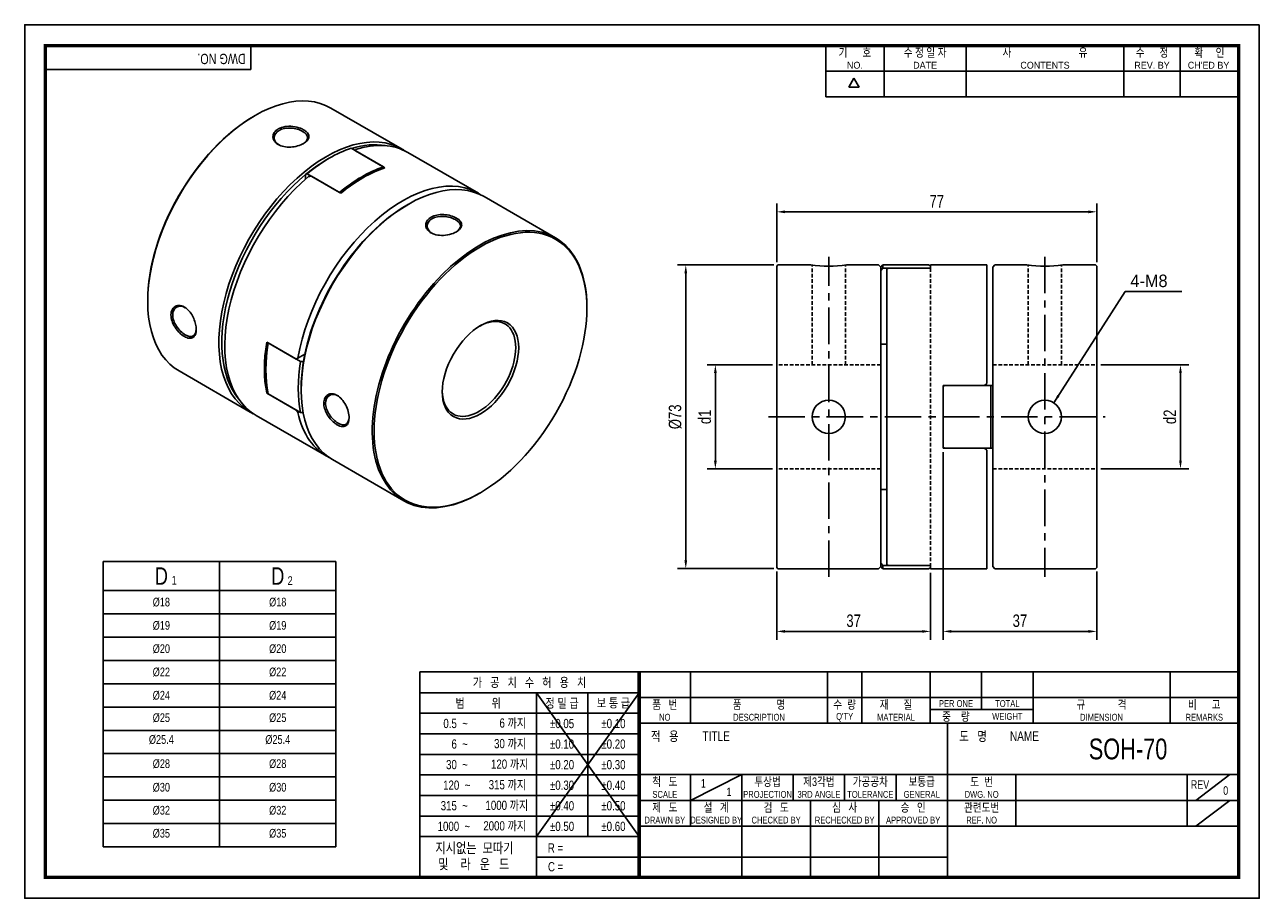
# Model space of a CAD drawing. Header units: millimetres. Extents: x 0 to 297, y 0 to 210.
import ezdxf
from ezdxf.enums import TextEntityAlignment as Align

# ---------------------------------------------------------------- set-up
doc = ezdxf.new("R2010")
doc.units = ezdxf.units.MM
doc.header["$LTSCALE"] = 7
for name, pattern in [('CENTER', [2, 1.25, -0.25, 0.25, -0.25]), ('CENTER2', [1.125, 0.75, -0.125, 0.125, -0.125]), ('DASHED', [0.75, 0.5, -0.25]), ('HIDDEN', [0.375, 0.25, -0.125]), ('HIDDEN2', [0.1875, 0.125, -0.0625]), ('PHANTOM2', [1.25, 0.625, -0.125, 0.125, -0.125, 0.125, -0.125])]:
    doc.linetypes.add(name, pattern=pattern)
doc.layers.get('0').update_dxf_attribs({"linetype": 'CONTINUOUS'})
doc.layers.get('Defpoints').update_dxf_attribs({"linetype": 'CONTINUOUS'})
for name, color, linetype in [('BM', 2, 'CONTINUOUS'), ('C', 1, 'CENTER2'), ('CT', 1, 'CENTER'), ('D', 7, 'CONTINUOUS'), ('DIM', 7, 'CONTINUOUS'), ('H', 3, 'HIDDEN'), ('HD', 4, 'DASHED'), ('P', 4, 'PHANTOM2')]:
    doc.layers.add(name, color=color, linetype=linetype)
doc.styles.get("Standard").update_dxf_attribs({"font": 'Gulim.ttf', "width": 0.8, "height": 3})
doc.dimstyles.new('LIM', dxfattribs={"dimtxt": 2, "dimasz": 2, "dimexe": 2, "dimexo": 1, "dimgap": 1, "dimtad": 1, "dimdec": 3, "dimzin": 9, "dimdsep": 46, "dimtxsty": 'Standard', "dimcen": 3, "dimclrd": 1, "dimclre": 1, "dimadec": 0, "dimazin": 0, "dimtfac": 1, "dimtdec": 3, "dimtmove": 0, "dimatfit": 3, "dimfxl": 0, "dimtolj": 1, "dimtzin": 0, "dimarcsym": 0})

# ---------------------------------------------------------------- blocks, each defined once
blk = doc.blocks.new('*D14')
at = {"layer": 'Defpoints', "color": 0}
for p in [(257.91, 128.24), (278.03, 128.24), (257.91, 103.24)]:
    blk.add_point(p, dxfattribs=at)
at = {"layer": 'DIM', "color": 1, "lineweight": -2}
for p, q in [((258.91, 128.24), (280.03, 128.24)), ((278.03, 105.24), (278.03, 126.24)), ((258.91, 103.24), (280.03, 103.24))]:
    blk.add_line(p, q, dxfattribs=at)
at = {"layer": 'DIM', "color": 1}
for points in [[(277.7, 126.24), (278.37, 126.24), (278.03, 128.24)], [(277.7, 105.24), (278.37, 105.24), (278.03, 103.24)]]:
    blk.add_solid(points, dxfattribs=at)
at = {"layer": 'DIM', "color": 0, "insert": (275.49, 115.74), "char_height": 3, "attachment_point": 5, "rotation": 90}
blk.add_mtext('\\A1;d2', dxfattribs=at)
blk = doc.blocks.new('*D15')
at = {"layer": 'Defpoints', "color": 0}
for p in [(180.91, 128.24), (166.15, 103.24), (180.91, 103.24)]:
    blk.add_point(p, dxfattribs=at)
at = {"layer": 'DIM', "color": 1, "lineweight": -2}
for p, q in [((179.91, 128.24), (164.15, 128.24)), ((166.15, 126.24), (166.15, 105.24)), ((179.91, 103.24), (164.15, 103.24))]:
    blk.add_line(p, q, dxfattribs=at)
at = {"layer": 'DIM', "color": 1}
for points in [[(165.82, 126.24), (166.49, 126.24), (166.15, 128.24)], [(165.82, 105.24), (166.49, 105.24), (166.15, 103.24)]]:
    blk.add_solid(points, dxfattribs=at)
at = {"layer": 'DIM', "color": 0, "insert": (163.61, 115.74), "char_height": 3, "attachment_point": 5, "rotation": 90}
blk.add_mtext('\\A1;d1', dxfattribs=at)
blk = doc.blocks.new('*D16')
at = {"layer": 'Defpoints', "color": 0}
for p in [(181.21, 152.24), (159.03, 79.24), (181.21, 79.24)]:
    blk.add_point(p, dxfattribs=at)
at = {"layer": 'DIM', "color": 1, "lineweight": -2}
for p, q in [((180.21, 152.24), (157.03, 152.24)), ((159.03, 150.24), (159.03, 81.24)), ((180.21, 79.24), (157.03, 79.24))]:
    blk.add_line(p, q, dxfattribs=at)
at = {"layer": 'DIM', "color": 1}
for points in [[(158.7, 150.24), (159.37, 150.24), (159.03, 152.24)], [(158.7, 81.24), (159.37, 81.24), (159.03, 79.24)]]:
    blk.add_solid(points, dxfattribs=at)
at = {"layer": 'DIM', "color": 0, "insert": (156.49, 115.74), "char_height": 3, "attachment_point": 5, "rotation": 90}
blk.add_mtext('\\A1;%%c73', dxfattribs=at)
blk = doc.blocks.new('*D17')
at = {"layer": 'Defpoints', "color": 0}
for p in [(180.91, 79.54), (217.91, 79.24), (217.91, 64.16)]:
    blk.add_point(p, dxfattribs=at)
at = {"layer": 'DIM', "color": 1, "lineweight": -2}
for p, q in [((180.91, 78.54), (180.91, 62.16)), ((217.91, 78.24), (217.91, 62.16)), ((182.91, 64.16), (215.91, 64.16))]:
    blk.add_line(p, q, dxfattribs=at)
at = {"layer": 'DIM', "color": 1}
for points in [[(182.91, 64.49), (182.91, 63.82), (180.91, 64.16)], [(215.91, 64.49), (215.91, 63.82), (217.91, 64.16)]]:
    blk.add_solid(points, dxfattribs=at)
at = {"layer": 'DIM', "color": 0, "insert": (199.41, 66.7), "char_height": 3, "attachment_point": 5}
blk.add_mtext('\\A1;37', dxfattribs=at)
blk = doc.blocks.new('*D18')
at = {"layer": 'Defpoints', "color": 0}
for p in [(220.91, 108.24), (257.91, 79.54), (220.91, 64.16)]:
    blk.add_point(p, dxfattribs=at)
at = {"layer": 'DIM', "color": 1, "lineweight": -2}
for p, q in [((220.91, 107.24), (220.91, 62.16)), ((257.91, 78.54), (257.91, 62.16)), ((255.91, 64.16), (222.91, 64.16))]:
    blk.add_line(p, q, dxfattribs=at)
at = {"layer": 'DIM', "color": 1}
for points in [[(222.91, 64.49), (222.91, 63.82), (220.91, 64.16)], [(255.91, 64.49), (255.91, 63.82), (257.91, 64.16)]]:
    blk.add_solid(points, dxfattribs=at)
at = {"layer": 'DIM', "color": 0, "insert": (239.41, 66.7), "char_height": 3, "attachment_point": 5}
blk.add_mtext('\\A1;37', dxfattribs=at)
blk = doc.blocks.new('*D19')
at = {"layer": 'Defpoints', "color": 0}
for p in [(257.91, 165.02), (180.91, 151.94), (257.91, 151.94)]:
    blk.add_point(p, dxfattribs=at)
at = {"layer": 'DIM', "color": 1, "lineweight": -2}
for p, q in [((180.91, 152.94), (180.91, 167.02)), ((257.91, 152.94), (257.91, 167.02)), ((182.91, 165.02), (255.91, 165.02))]:
    blk.add_line(p, q, dxfattribs=at)
at = {"layer": 'DIM', "color": 1}
for points in [[(182.91, 165.35), (182.91, 164.68), (180.91, 165.02)], [(255.91, 165.35), (255.91, 164.68), (257.91, 165.02)]]:
    blk.add_solid(points, dxfattribs=at)
at = {"layer": 'DIM', "color": 0, "insert": (219.41, 167.55), "char_height": 3, "attachment_point": 5}
blk.add_mtext('\\A1;77', dxfattribs=at)

msp = doc.modelspace()

# ---------------------------------------------------------------- linework, layer by layer
for p, q in [((54.437, 199.2323), (54.437, 205)), ((192.7139, 192.6407), (192.7139, 205)), ((206.7211, 192.6407), (206.7211, 205)), ((226.4959, 192.6407), (226.4959, 205)), ((264.3976, 192.6407), (264.3976, 205)), ((277.9928, 192.6407), (277.9928, 205)), ((54.437, 199.2323), (5, 199.2323)), ((192.7139, 198.8204), (291.588, 198.8204)), ((198.2565, 194.9765), (199.4924, 197.1172)), ((200.7283, 194.9765), (199.4924, 197.1172)), ((200.7283, 194.9765), (198.2565, 194.9765)), ((192.7139, 192.6407), (291.588, 192.6407)), ((18.8732, 80.9692), (18.8732, 12.3692)), ((18.8732, 80.9692), (74.8732, 80.9692)), ((74.8732, 80.9692), (74.8732, 12.3692)), ((95.0758, 54.437), (95.0758, 5)), ((147.8086, 54.437), (95.0758, 54.437)), ((292, 54.437), (147.8086, 54.437)), ((147.8086, 54.437), (147.8086, 5)), ((160.1679, 54.437), (160.1679, 42.0778)), ((193.1259, 54.437), (193.1259, 42.0778)), ((201.3654, 54.437), (201.3654, 42.0778)), ((217.8444, 54.437), (217.8444, 42.0778)), ((230.2037, 54.437), (230.2037, 45.3736)), ((242.563, 54.437), (242.563, 42.0778)), ((275.521, 54.437), (275.521, 42.0778)), ((147.8086, 49.4295), (95.0758, 49.4295)), ((147.8086, 49.4295), (123.0901, 14.8235)), ((123.0901, 49.4295), (147.8086, 14.8235)), ((123.0901, 49.4295), (123.0901, 5)), ((135.4493, 49.4295), (135.4493, 14.8235)), ((147.8086, 48.2574), (292, 48.2574)), ((217.8444, 45.3736), (242.563, 45.3736)), ((147.8086, 44.4858), (95.0758, 44.4858)), ((147.8086, 42.0778), (292, 42.0778)), ((221.9642, 5), (221.9642, 42.0778)), ((147.8086, 39.5421), (95.0758, 39.5421)), ((147.8086, 34.5984), (95.0758, 34.5984)), ((147.8086, 29.7185), (292, 29.7185)), ((160.1679, 23.5389), (172.5271, 29.7185)), ((160.1679, 29.7185), (160.1679, 17.3593)), ((172.5271, 29.7185), (172.5271, 5)), ((184.8864, 29.7185), (184.8864, 23.5389)), ((197.2457, 29.7185), (197.2457, 23.5389)), ((209.6049, 29.7185), (209.6049, 23.5389)), ((238.4432, 29.7185), (238.4432, 17.3593)), ((279.6407, 29.7185), (279.6407, 17.3593)), ((281.7006, 23.5389), (289.9401, 29.7185)), ((147.8086, 29.6547), (95.0758, 29.6547)), ((147.8086, 24.711), (95.0758, 24.711)), ((147.8086, 23.5389), (221.9642, 23.5389)), ((189.0061, 23.5389), (189.0061, 5)), ((205.4852, 23.5389), (205.4852, 5)), ((221.9642, 23.5389), (292, 23.5389)), ((281.7006, 17.3593), (289.9401, 23.5389)), ((147.8086, 19.7673), (95.0758, 19.7673)), ((147.8086, 17.3593), (292, 17.3593)), ((18.8732, 12.3692), (74.8732, 12.3692)), ((147.8086, 14.8235), (95.0758, 14.8235)), ((147.8086, 9.8798), (123.0901, 9.8798)), ((147.8086, 9.8798), (221.9642, 9.8798))]:
    msp.add_line(p, q)
at = {"color": 4}
for p, q in [((46.8732, 80.9692), (46.8732, 12.3692)), ((18.8732, 73.9692), (74.8732, 73.9692))]:
    msp.add_line(p, q, dxfattribs=at)
at = {"color": 1}
for p, q in [((18.8732, 68.3692), (74.8732, 68.3692)), ((18.8732, 62.7692), (74.8732, 62.7692)), ((18.8732, 57.1692), (74.8732, 57.1692)), ((18.8732, 51.5692), (74.8732, 51.5692)), ((18.8732, 45.9692), (74.8732, 45.9692)), ((18.8732, 40.3692), (74.8732, 40.3692)), ((18.8732, 34.7692), (74.8732, 34.7692)), ((18.8732, 29.1692), (74.8732, 29.1692)), ((18.8732, 23.5692), (74.8732, 23.5692)), ((18.8732, 17.9692), (74.8732, 17.9692))]:
    msp.add_line(p, q, dxfattribs=at)
msp.add_lwpolyline([(297, 210), (0, 210), (0, 0), (297, 0)], close=True)
msp.add_lwpolyline([(292, 205, 0.8, 0.8, 0), (5, 205, 0.8, 0.8, 0), (5, 5, 0.8, 0.8, 0), (292, 5, 0.8, 0.8, 0)], format="xyseb", close=True)
at = {"const_width": 0.824}
msp.add_lwpolyline([(147.8086, 5), (147.8086, 54.437)], dxfattribs=at)
at = {"layer": 'BM', "linetype": 'Continuous'}
for p, q in [((55.4056, 188.169), (55.1934, 188.0466)), ((90.7675, 180.0972), (73.6556, 189.9768)), ((86.3061, 175.8164), (78.528, 180.3071)), ((79.5886, 180.0143), (79.5886, 179.6947)), ((86.6597, 175.6122), (79.5886, 179.6947)), ((109.1523, 169.4828), (92.1818, 179.2807)), ((73.2247, 177.8812), (72.8711, 177.677)), ((67.9214, 174.1834), (67.5678, 173.9702)), ((67.5678, 173.9702), (67.5678, 172.8785)), ((75.6995, 169.6926), (67.9214, 174.1834)), ((76.0531, 169.4885), (68.982, 173.571)), ((92.3165, 166.8585), (91.963, 166.6543)), ((127.6785, 158.7867), (110.5665, 168.6663)), ((181.2149, 152.2377), (180.9149, 151.9377)), ((180.9149, 79.5377), (180.9149, 151.9377)), ((189.1149, 152.2377), (181.2149, 152.2377)), ((205.4149, 152.2377), (197.7149, 152.2377)), ((205.9149, 151.7377), (205.4149, 152.2377)), ((206.4149, 152.2377), (205.9149, 151.7377)), ((205.9149, 150.9478), (205.9149, 151.7377)), ((217.4149, 152.2377), (206.4149, 152.2377)), ((206.4149, 151.4589), (206.4149, 152.2377)), ((231.4149, 152.2377), (217.9149, 152.2377)), ((217.9149, 151.4589), (217.9149, 152.2377)), ((231.4149, 123.7377), (231.4149, 152.2377)), ((233.4149, 152.2377), (232.9149, 151.7377)), ((232.9149, 123.2377), (232.9149, 151.7377)), ((241.1149, 152.2377), (233.4149, 152.2377)), ((257.6149, 152.2377), (249.7149, 152.2377)), ((257.9149, 151.9377), (257.6149, 152.2377)), ((257.9149, 151.9377), (257.9149, 79.5377)), ((206.4149, 151.4589), (205.9149, 150.9478)), ((205.9149, 150.9478), (205.9149, 80.5276)), ((217.4149, 151.4589), (206.4149, 151.4589)), ((207.4149, 80.1252), (207.4149, 151.3502)), ((217.9149, 151.4589), (207.9149, 151.4589)), ((29.5962, 143.7108), (29.5962, 143.4658)), ((135.2379, 141.8328), (135.2379, 142.0778)), ((58.219, 133.7001), (65.2901, 129.6176)), ((58.4261, 133.5805), (58.4092, 133.5707)), ((58.5726, 133.496), (66.3508, 129.0052)), ((65.7205, 129.8661), (67.4095, 130.8412)), ((205.9149, 133.1948), (207.4149, 133.1948)), ((65.2901, 129.6176), (65.7205, 129.8661)), ((66.3508, 129.0052), (67.0657, 129.0097)), ((37.1556, 126.757), (54.2675, 116.8774)), ((66.5071, 122.5635), (66.5071, 122.1553)), ((220.9149, 108.2377), (220.9149, 123.2377)), ((220.9149, 123.2377), (230.9149, 123.2377)), ((221.4149, 123.2377), (232.4149, 123.2377)), ((230.9149, 123.2377), (231.4149, 123.7377)), ((232.4149, 108.2377), (232.4149, 123.2377)), ((232.4149, 123.2377), (232.9149, 123.2377)), ((232.9149, 108.2377), (232.9149, 123.2377)), ((58.4051, 121.56), (58.219, 121.4526)), ((58.219, 121.4526), (65.2901, 117.3701)), ((58.5726, 121.2485), (66.3508, 116.7578)), ((55.6818, 116.0609), (72.6523, 106.2629)), ((65.9972, 116.9619), (65.7205, 116.8021)), ((67.0112, 116.7619), (66.3508, 116.7578)), ((220.9149, 108.2377), (230.9149, 108.2377)), ((221.4149, 108.2377), (232.4149, 108.2377)), ((231.4149, 107.7377), (230.9149, 108.2377)), ((231.4149, 107.7377), (231.4149, 79.2377)), ((232.9149, 108.2377), (232.4149, 108.2377)), ((232.9149, 108.2377), (232.9149, 79.7377)), ((74.0665, 105.4464), (91.1785, 95.5668)), ((207.4149, 98.2806), (205.9149, 98.2806)), ((109.4285, 97.3746), (109.6407, 97.4971)), ((205.9149, 80.5276), (206.4149, 80.0166)), ((205.9149, 80.5276), (205.9149, 79.7377)), ((180.9149, 79.5377), (181.2149, 79.2377)), ((181.2149, 79.2377), (205.4149, 79.2377)), ((205.4149, 79.2377), (205.9149, 79.7377)), ((205.9149, 79.7377), (206.4149, 79.2377)), ((217.4149, 80.0166), (206.4149, 80.0166)), ((206.4149, 80.0166), (206.4149, 79.2377)), ((206.4149, 79.2377), (217.4149, 79.2377)), ((217.9149, 80.0166), (207.9149, 80.0166)), ((217.9149, 80.0166), (217.9149, 79.2377)), ((217.9149, 79.2377), (231.4149, 79.2377)), ((232.9149, 79.7377), (233.4149, 79.2377)), ((233.4149, 79.2377), (257.6149, 79.2377)), ((257.6149, 79.2377), (257.9149, 79.5377))]:
    msp.add_line(p, q, dxfattribs=at)
for centre in [(193.4149, 115.7377), (245.4149, 115.7377)]:
    msp.add_circle(centre, 4, dxfattribs=at)
for centre, radius, start, end in [((78.4035, 174.5119), 5.526, 240.704177, 245.043852), ((193.4149, 187.8756), 35.8963, 263.120049, 276.879951), ((217.4149, 151.7377), 0.5, 0, 90), ((245.4149, 187.8756), 35.8963, 263.120049, 276.879951), ((215.4149, 115.7377), 36.5, 101.857567, 102.660762), ((92.0286, 127.5628), 34.1544, 169.877459, 190.227514), ((221.4149, 122.7377), 0.5, 90, 180), ((221.4149, 108.7377), 0.5, 180, 270), ((215.4149, 115.7377), 36.5, 257.339238, 258.142433), ((217.4149, 79.7377), 0.5, 270, 0)]:
    msp.add_arc(centre, radius, start, end, dxfattribs=at)
for centre, major_axis, ratio, start_param, end_param in [((55.4056, 158.3669), (-18.25, -31.6099), 0.57735027, 3.14159265, 6.28318531), ((55.1934, 158.4894), (18.1, 31.3501), 0.57735027, 0.78539816, 2.35619449), ((72.5175, 148.4873), (18.25, 31.6099), 0.57735027, 0, 3.18034793), ((72.8711, 148.2832), (-18, -31.1769), 0.57735027, 3.35099598, 3.6984062), ((73.9318, 147.6708), (-18.25, -31.6099), 0.57735027, 3.14159265, 3.70601883), ((73.2247, 148.079), (18.25, 31.6099), 0.57735027, 0.57844458, 0.99235175), ((72.5175, 148.4873), (18.25, 31.6099), 0.57735027, 6.24443003, 6.28318531), ((72.8711, 148.2832), (18, 31.1769), 0.57735027, 0.78539816, 0.99526876), ((81.0028, 143.5883), (18.25, 31.6099), 0.57735027, 0.57844458, 0.99235175), ((81.3564, 143.3842), (18.25, 31.6099), 0.57735027, 0.57844458, 0.99235175), ((72.8711, 148.2832), (18, 31.1769), 0.57735027, 0.99526876, 2.93218933), ((73.9318, 147.6708), (18.25, 31.6099), 0.57735027, 1.00637015, 3.14159265), ((92.3165, 137.0563), (-18.25, -31.6099), 0.57735027, 3.14159265, 6.28318531), ((90.9023, 137.8728), (-18.25, -31.6099), 0.57735027, 3.10283738, 5.27681515), ((79.5886, 144.4048), (-51.6188, 0), 0.57735032, 4.91934261, 4.93336101), ((91.963, 137.2605), (-18, -31.1769), 0.57735027, 3.92699082, 5.28791655), ((109.4285, 127.1767), (18.25, 31.6099), 0.57735027, 0, 3.92699082), ((109.4285, 127.1767), (18.25, 31.6099), 0.57735027, 5.49778714, 6.28318531), ((109.2871, 127.2584), (-6.25, -10.8253), 0.57735027, 0, 3.90718564), ((83.4777, 142.1594), (-18.25, -31.6099), 0.57735027, 5.29083356, 5.70474073), ((83.8313, 141.9553), (-18.25, -31.6099), 0.57735027, 5.29083356, 5.70474073), ((91.6094, 137.4646), (-18.25, -31.6099), 0.57735027, 5.29083356, 5.70474073), ((91.963, 137.2605), (-18, -31.1769), 0.57735027, 5.28791655, 5.49778714), ((109.2871, 127.2584), (-6.25, -10.8253), 0.57735027, 5.51759232, 6.28318531), ((85.2455, 141.1388), (25.8094, -44.7032), 0.57735026, 4.91934256, 4.93336097), ((90.9023, 137.8728), (18.25, 31.6099), 0.57735027, 2.57716648, 3.18034793)]:
    msp.add_ellipse(centre, major_axis=major_axis, ratio=ratio, start_param=start_param, end_param=end_param, dxfattribs=at)
for major_axis in [(-18.1, -31.3501), (6.5, 11.2583)]:
    msp.add_ellipse((109.6407, 127.0543), major_axis=major_axis, ratio=0.57735027, dxfattribs=at)
for points, knots in [([(60.9917, 184.9439), (61.4493, 185.208), (62.5771, 185.5841), (64.5454, 185.6211), (66.1096, 185.2362), (67.1241, 184.7605), (67.8238, 184.2583), (68.3374, 183.6081), (68.3991, 182.8336), (67.9857, 182.0811), (67.0862, 181.3698), (65.7072, 180.8096), (64.0142, 180.5236), (62.3239, 180.6375), (60.8827, 181.1489), (59.9365, 182.0163), (59.5991, 183.0743), (59.9538, 184.1333), (60.5905, 184.7123), (60.9917, 184.9439)], [0, 0, 0, 0, 0.07154123, 0.14285553, 0.21387213, 0.24954761, 0.2852795, 0.3390656, 0.39251972, 0.44623415, 0.50018628, 0.5630007, 0.62556083, 0.68795756, 0.75017512, 0.81236581, 0.87470657, 0.93727707, 1, 1, 1, 1]), ([(61.2038, 184.5764), (60.465, 184.1499), (59.5998, 182.8395), (60.4928, 181.4856), (61.3003, 181.0472), (61.3512, 181.0212)], [0, 0, 0, 0, 0.125008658, 0.24992131, 0.258101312, 0.258101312, 0.258101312, 0.258101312]), ([(66.9778, 181.3807), (67.6454, 181.7968), (68.4419, 182.8697), (67.1655, 184.4918), (64.0319, 185.3983), (61.9427, 185.003), (61.2038, 184.5764)], [0.50675912, 0.50675912, 0.50675912, 0.50675912, 0.625054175, 0.75008091, 0.874982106, 1, 1, 1, 1]), ([(86.3061, 175.8164), (86.36, 175.7853), (86.3998, 175.7359), (86.4438, 175.6272), (86.4528, 175.5712), (86.4526, 175.5132)], [0, 0, 0, 0, 0.25, 0.25, 0.461554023, 0.461554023, 0.461554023, 0.461554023]), ([(103.8424, 160.204), (103.3848, 159.9397), (102.257, 159.504), (100.2887, 159.2627), (98.7245, 159.512), (97.71, 159.9577), (97.0103, 160.4868), (96.4967, 161.2291), (96.435, 162.1549), (96.8483, 163.0337), (97.7479, 163.7975), (99.1269, 164.293), (100.8199, 164.4134), (102.5102, 164.1356), (103.9513, 163.5534), (104.8976, 162.7568), (105.235, 161.8631), (104.8803, 160.9694), (104.2436, 160.4357), (103.8424, 160.204)], [0, 0, 0, 0, 0.07154123, 0.14285553, 0.21387213, 0.24954761, 0.2852795, 0.3390656, 0.39251972, 0.44623415, 0.50018628, 0.5630007, 0.62556083, 0.68795756, 0.75017512, 0.81236581, 0.87470657, 0.93727707, 1, 1, 1, 1]), ([(103.7471, 160.1516), (104.4145, 160.5676), (105.211, 161.6397), (103.9371, 163.2617), (100.8035, 164.1696), (97.6672, 163.5767), (96.3687, 161.6094), (97.2606, 160.2599), (98.0614, 159.8229), (98.1061, 159.7998)], [0.006741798, 0.006741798, 0.006741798, 0.006741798, 0.125008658, 0.24992131, 0.374923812, 0.499997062, 0.625054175, 0.75008091, 0.757305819, 0.757305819, 0.757305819, 0.757305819]), ([(35.1823, 140.2407), (35.1824, 140.7691), (35.4206, 141.7185), (36.3727, 142.5465), (37.4881, 142.5562), (38.4073, 142.1656), (39.1921, 141.5874), (40.0119, 140.6682), (40.7135, 139.373), (41.1585, 137.9987), (41.3248, 136.6195), (41.1205, 135.4458), (40.5216, 134.6936), (39.5778, 134.5405), (38.4144, 134.9623), (37.19, 135.9195), (36.1051, 137.2448), (35.3653, 138.7704), (35.1823, 139.7774), (35.1823, 140.2407)], [0, 0, 0, 0, 0.07154123, 0.14285553, 0.21387213, 0.24954761, 0.2852795, 0.3390656, 0.39251972, 0.44623415, 0.50018628, 0.5630007, 0.62556083, 0.68795756, 0.75017512, 0.81236581, 0.87470657, 0.93727707, 1, 1, 1, 1]), ([(38.7369, 141.905), (38.6963, 141.9309), (37.9198, 142.4023), (36.3089, 142.4983), (35.6066, 141.0939), (35.6066, 140.2407)], [0.743166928, 0.743166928, 0.743166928, 0.743166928, 0.75008091, 0.874982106, 1, 1, 1, 1]), ([(35.6066, 140.2407), (35.6066, 139.3875), (36.3088, 137.3807), (38.6605, 135.1201), (40.7035, 134.8256), (41.2345, 136.0516), (41.2611, 136.8377)], [0, 0, 0, 0, 0.125008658, 0.24992131, 0.374923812, 0.493218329, 0.493218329, 0.493218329, 0.493218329]), ([(58.4045, 133.5659), (58.4046, 133.5663), (58.4047, 133.5667), (58.407, 133.573), (58.4208, 133.5715), (58.4766, 133.5486), (58.5187, 133.5271), (58.5726, 133.496)], [0.485443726, 0.485443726, 0.485443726, 0.485443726, 0.5, 0.5, 0.75, 0.75, 1, 1, 1, 1]), ([(58.5726, 121.2485), (58.5187, 121.2796), (58.4766, 121.3304), (58.4338, 121.4243), (58.4229, 121.4597), (58.4157, 121.4968)], [0, 0, 0, 0, 0.25, 0.25, 0.383700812, 0.383700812, 0.383700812, 0.383700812]), ([(78.033, 115.5008), (78.0331, 114.9724), (77.8465, 114.0529), (77.0714, 113.3271), (76.0733, 113.3851), (75.1801, 113.7908), (74.3721, 114.3555), (73.4724, 115.2286), (72.6398, 116.4482), (72.0854, 117.7594), (71.8737, 119.1123), (72.1341, 120.3184), (72.8763, 121.1533), (73.9621, 121.3884), (75.1868, 121.002), (76.3498, 120.0094), (77.2925, 118.602), (77.8891, 116.9937), (78.0329, 115.9641), (78.033, 115.5008)], [0, 0, 0, 0, 0.07154123, 0.14285553, 0.21387213, 0.24954761, 0.2852795, 0.3390656, 0.39251972, 0.44623415, 0.50018628, 0.5630007, 0.62556083, 0.68795756, 0.75017512, 0.81236581, 0.87470657, 0.93727707, 1, 1, 1, 1]), ([(75.5404, 120.6542), (75.4896, 120.6874), (74.703, 121.1722), (73.0793, 121.2706), (72.0245, 119.1627), (73.0791, 116.15), (75.4322, 113.89), (77.4737, 113.5978), (78.0041, 114.8233), (78.0307, 115.6091)], [0.241243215, 0.241243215, 0.241243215, 0.241243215, 0.24992131, 0.374923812, 0.499997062, 0.625054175, 0.75008091, 0.874982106, 0.993233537, 0.993233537, 0.993233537, 0.993233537])]:
    msp.add_open_spline(points, degree=3, knots=knots, dxfattribs=at)
at = {"layer": 'C'}
msp.add_line((147.8086, 49.4295), (147.8086, 49.3961), dxfattribs=at)
at = {"layer": 'CT'}
for p, q in [((193.4149, 77.2377), (193.4149, 154.2377)), ((245.4149, 154.2377), (245.4149, 77.2377)), ((178.9149, 115.7377), (259.9149, 115.7377))]:
    msp.add_line(p, q, dxfattribs=at)
at = {"layer": 'H'}
msp.add_line((147.8086, 49.3128), (147.8086, 49.2711), dxfattribs=at)
at = {"layer": 'HD', "linetype": 'HIDDEN2'}
for p, q in [((189.4149, 128.2377), (189.4149, 152.2377)), ((197.4149, 128.2377), (197.4149, 152.2377)), ((241.4149, 128.2377), (241.4149, 152.2377)), ((249.4149, 128.2377), (249.4149, 152.2377)), ((217.9149, 151.4589), (217.9149, 80.0166)), ((205.9149, 128.2377), (180.9149, 128.2377)), ((232.9149, 128.2377), (257.9149, 128.2377)), ((205.9149, 103.2377), (180.9149, 103.2377)), ((232.9149, 103.2377), (257.9149, 103.2377))]:
    msp.add_line(p, q, dxfattribs=at)
at = {"layer": 'P'}
msp.add_line((147.8086, 49.221), (147.8086, 49.1627), dxfattribs=at)

# ---------------------------------------------------------------- texts
at = {"color": 0}
for s, insert, char_height, width, attachment_point in [('D', (32.8732, 77.4692), 4.2, 28, 5), ('1', (35.369, 77.4941), 2.1, 6.3, 1), ('D', (60.8732, 77.4692), 4.2, 28, 5), ('2', (63.2394, 77.4136), 2.1, 3.36, 1), ('%%C18', (32.8732, 71.1692), 2.1, 28, 5), ('%%C18', (60.8732, 71.1692), 2.1, 28, 5), ('%%C19', (32.8732, 65.5692), 2.1, 28, 5), ('%%C19', (60.8732, 65.5692), 2.1, 28, 5), ('%%C20', (32.8732, 59.9692), 2.1, 28, 5), ('%%C20', (60.8732, 59.9692), 2.1, 28, 5), ('%%C22', (32.8732, 54.3692), 2.1, 28, 5), ('%%C22', (60.8732, 54.3692), 2.1, 28, 5), ('%%C24', (32.8732, 48.7692), 2.1, 28, 5), ('%%C24', (60.8732, 48.7692), 2.1, 28, 5), ('%%C25', (32.8732, 43.3819), 2.1, 28, 5), ('%%C25', (60.8732, 43.3819), 2.1, 28, 5), ('%%C25.4', (32.8732, 38.1363), 2.1, 28, 5), ('%%C25.4', (60.8732, 38.1363), 2.1, 28, 5), ('%%C28', (32.8732, 32.3236), 2.1, 28, 5), ('%%C28', (60.8732, 32.3236), 2.1, 28, 5), ('%%C30', (32.8732, 26.6528), 2.1, 28, 5), ('%%C30', (60.8732, 26.6528), 2.1, 28, 5), ('%%C32', (32.8732, 21.1236), 2.1, 28, 5), ('%%C32', (60.8732, 21.1236), 2.1, 28, 5), ('%%C35', (32.8732, 15.5945), 2.1, 28, 5), ('%%C35', (60.8732, 15.5945), 2.1, 28, 5)]:
    msp.add_mtext(s, dxfattribs=dict(at, insert=insert, char_height=char_height, width=width, attachment_point=attachment_point))
at = {"layer": 'D', "width": 0.8}
for s, height, p in [('확     인', 2.05988, (284.9964, 203.3521)), ('기      호', 2.05988, (199.7175, 203.3521)), ('수 정 일 자', 2.05988, (216.6085, 203.3521)), ('사                           유', 2.059877, (245.4468, 203.3521)), ('수      정', 2.05988, (271.1952, 203.3521)), ('가   공   치   수   허   용   치', 2.224667, (121.4422, 51.9333)), ('범          위', 2.224667, (109.0829, 46.9576)), ('정 밀 급', 2.22467, (129.2697, 46.9576)), ('보 통 급', 2.22467, (141.629, 46.9576)), ('품   번', 2.05988, (153.9882, 46.6095)), ('품              명', 2.059877, (176.6469, 46.6095)), ('수  량', 2.05988, (197.2457, 46.6095)), ('재      질', 2.05988, (209.6049, 46.6095)), ('PER ONE', 1.6479, (224.0241, 46.8155)), ('TOTAL', 1.6479, (236.3833, 46.8155)), ('규             격', 2.059877, (259.042, 46.6095)), ('비      고', 2.05988, (283.7605, 46.6095)), ('NO', 1.6479, (153.9882, 43.5197)), ('DESCRIPTION', 1.647902, (176.6469, 43.5197)), ("Q'TY", 1.6479, (197.2457, 43.5197)), ('MATERIAL', 1.6479, (209.6049, 43.5197)), ('중    량', 2.05988, (224.0241, 43.7257)), ('WEIGHT', 1.6479, (236.3833, 43.7257)), ('DIMENSION', 1.6479, (259.042, 43.5197)), ('REMARKS', 1.6479, (283.7605, 43.5197)), ('%%p0.05', 2.22467, (129.2697, 42.0139)), ('%%p0.10', 2.22467, (141.629, 42.0139)), ('%%p0.10', 2.22467, (129.2697, 37.0702)), ('%%p0.20', 2.22467, (141.629, 37.0702)), ('적   용', 2.30706, (153.9882, 38.988)), ('TITLE', 2.30706, (166.3475, 38.988)), ('도   명', 2.30706, (228.1438, 38.988)), ('NAME', 2.30706, (240.5031, 38.988)), ('SOH-70', 5, (265.4275, 35.8982)), ('%%p0.20', 2.22467, (129.2697, 32.1265)), ('%%p0.30', 2.22467, (141.629, 32.1265)), ('%%p0.30', 2.22467, (129.2697, 27.1828)), ('%%p0.40', 2.22467, (141.629, 27.1828)), ('척   도', 2.05988, (153.9882, 28.0706)), ('1', 2.0599, (163.2577, 27.6586)), ('1', 2.0599, (169.4373, 25.5988)), ('투상법', 2.05988, (178.7068, 28.0706)), ('제3각법', 2.05988, (191.066, 28.0706)), ('가공공차', 2.05988, (203.4253, 28.0706)), ('보통급', 2.05988, (215.7845, 28.0706)), ('도  번', 2.05988, (230.2037, 28.0706)), ('REV', 2.05988, (282.7306, 27.3497)), ('0', 2.0599, (288.9102, 25.9078)), ('%%p0.40', 2.22467, (129.2697, 22.2391)), ('%%p0.50', 2.22467, (141.629, 22.2391)), ('SCALE', 1.6479, (153.9882, 24.9808)), ('PROJECTION', 1.6479, (178.7068, 24.9808)), ('3RD ANGLE', 1.6479, (191.066, 24.9808)), ('TOLERANCE', 1.6479, (203.4253, 24.9808)), ('GENERAL', 1.6479, (215.7845, 24.9808)), ('DWG. NO', 1.6479, (230.2037, 24.9808)), ('제   도', 2.05988, (153.9882, 21.891)), ('설   계', 2.05988, (166.3475, 21.891)), ('검   도', 2.05988, (180.7666, 21.891)), ('심   사', 2.05988, (197.2457, 21.891)), ('승   인', 2.05988, (213.7247, 21.891)), ('관련도번', 2.05988, (230.2037, 21.891)), ('%%p0.50', 2.22467, (129.2697, 17.2954)), ('%%p0.60', 2.22467, (141.629, 17.2954)), ('REF. NO', 1.6479, (230.2037, 18.8012))]:
    msp.add_text(s, height=height, dxfattribs=at).set_placement(p, align=Align.MIDDLE)
msp.add_text('DWG NO.', height=2.47185, rotation=180, dxfattribs=at).set_placement((53.1681, 203.0007))
at = {"layer": 'D'}
for s, p in [('NO.', (199.7175, 200.2623)), ('DATE', (216.6085, 200.2623)), ('CONTENTS', (245.4468, 200.2623)), ('REV. BY', (271.1952, 200.2623)), ("CH'ED BY", (284.7904, 200.2623))]:
    msp.add_text(s, height=1.6479, dxfattribs=at).set_placement(p, align=Align.MIDDLE)
at = {"layer": 'D', "width": 0.8}
for s, height, p in [('DRAWN BY', 1.6479, (153.9882, 17.9772)), ('DESIGNED BY', 1.647902, (166.3475, 17.9772)), ('CHECKED BY', 1.6479, (180.7666, 17.9772)), ('RECHECKED BY', 1.647902, (197.2457, 17.9772)), ('APPROVED BY', 1.647902, (213.7247, 17.9772))]:
    msp.add_text(s, height=height, dxfattribs=at).set_placement(p, align=Align.CENTER)
at = {"layer": 'D', "linetype": 'ByBlock', "width": 0.8}
for s, height, p in [('지시없는  모따기', 2.47185, (98.783, 10.8675)), ('및    라   운   드', 2.471852, (99.4623, 6.9968))]:
    msp.add_text(s, height=height, dxfattribs=at).set_placement(p)
at = {"layer": 'D', "width": 0.8}
for s, p in [('R = ', (125.8389, 10.9999)), ('C = ', (125.878, 6.4776))]:
    msp.add_text(s, height=2.22467, dxfattribs=at).set_placement(p)
at = {"layer": 'D', "char_height": 2.22467, "attachment_point": 6}
for s, insert, width in [('0.5  ~', (106.6111, 42.0139), 8.231062), ('6 까지', (120.6182, 42.0139), 9.803532), ('30 까지', (120.6182, 37.0702), 9.803491), ('6  ~', (106.6111, 37.0702), 8.231022), ('30  ~', (106.6111, 32.1265), 8.231022), ('120 까지', (121.1758, 32.1265), 12.652424), ('120  ~', (107.1976, 27.1828), 8.937991), ('315 까지', (120.6182, 27.1828), 12.097781), ('1000 까지', (121.1426, 22.2391), 13.382285), ('315  ~', (106.6111, 22.2391), 9.885083), ('1000  ~', (107.1704, 17.2954), 14.528725), ('2000 까지', (120.6182, 17.2954), 12.974319)]:
    msp.add_mtext(s, dxfattribs=dict(at, insert=insert, width=width))
at = {"layer": 'DIM'}
msp.add_text('4-M8', height=3, dxfattribs=at).set_placement((265.9886, 146.9345))

# ---------------------------------------------------------------- dimensions: what is measured, and where the dimension line sits
for base, p1, p2, picture, middle in [((257.9149, 165.017), (180.9149, 151.9377), (257.9149, 151.9377), '*D19', (219.4149, 167.555)), ((220.9149, 64.1559), (257.9149, 79.5377), (220.9149, 108.2377), '*D18', (239.4149, 66.6958)), ((217.9149, 64.1559), (180.9149, 79.5377), (217.9149, 79.2377), '*D17', (199.4149, 66.6958))]:
    dim = msp.add_linear_dim(base=base, p1=p1, p2=p2, dimstyle='LIM', dxfattribs=at)
    dim.commit()
    dim.dimension.update_dxf_attribs({"geometry": picture, "text_midpoint": middle})
for base, p1, p2, text, picture, middle in [((159.0341, 79.2377), (181.2149, 152.2377), (181.2149, 79.2377), '%%c<>', '*D16', (156.4941, 115.7377)), ((166.1548, 103.2377), (180.9149, 128.2377), (180.9149, 103.2377), 'd1', '*D15', (163.6109, 115.7377)), ((278.0338, 128.2377), (257.9149, 103.2377), (257.9149, 128.2377), 'd2', '*D14', (275.4919, 115.7377))]:
    dim = msp.add_linear_dim(base=base, p1=p1, p2=p2, angle=90, text=text, dimstyle='LIM', dxfattribs=at)
    dim.commit()
    dim.dimension.update_dxf_attribs({"geometry": picture, "text_midpoint": middle})

# ---------------------------------------------------------------- leaders
msp.add_leader([(247.574, 119.105), (264.73, 145.8606), (278.3348, 145.8606)], dimstyle='LIM', override={"dimgap": 1, "dimtad": 0}, dxfattribs=at)

doc.saveas('drawing.dxf')
